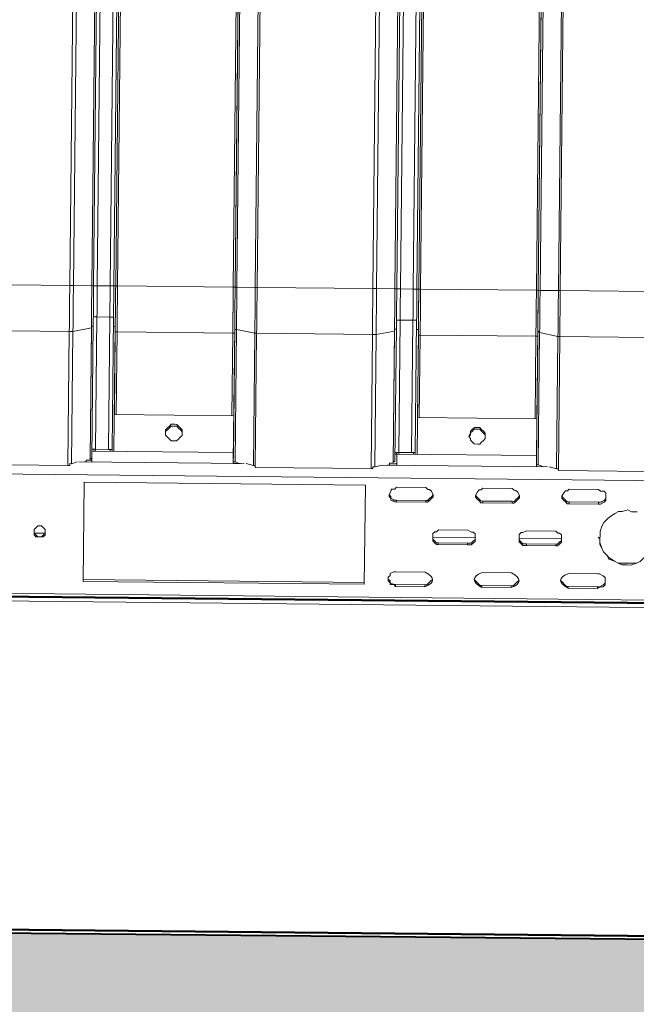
# Model space of a CAD drawing. Header units: metres. Extents: x 779 to 7046, y -512 to 9570.
# Tile 143 of 256: x 2478 to 2478.285, y -218.694 to -218.24. Entities that reach past the tile are written whole.
import ezdxf

# ---------------------------------------------------------------- set-up
doc = ezdxf.new("R2010")
doc.units = ezdxf.units.M
doc.linetypes.add('CIĄGłA', pattern=[0])
doc.layers.add('BK_Beton', color=2, linetype='Continuous', lineweight=15)
doc.layers.add('PDF _Geometria', color=7, linetype='Continuous')

# ---------------------------------------------------------------- blocks, each defined once
blk = doc.blocks.new('DYSTRYBUTOR WAYNE HELIX 4 PRODUKTY')
at = {"layer": 'PDF _Geometria', "lineweight": 9}
for points in [[(264.726, 43.47), (259.384, 43.47), (259.384, -9.872), (264.726, -9.872)], [(272.359, -9.872), (272.359, 43.47)], [(272.443, -9.872), (272.443, 43.47), (273.292, 43.47), (273.292, -9.872)], [(286.351, 29.732), (286.351, -9.872), (286.351, 43.47), (286.351, -9.872), (286.351, 29.732), (286.097, 29.732), (286.097, 31.513), (286.351, 31.513), (286.267, 31.428), (286.267, 29.817), (286.267, 29.732)], [(286.436, -9.872), (286.436, 43.47), (287.284, 43.47), (287.284, -9.872)], [(272.274, -9.872), (272.274, 29.732)], [(272.274, -11.992), (272.274, -11.738), (272.274, -11.483), (272.274, -11.229), (272.274, -10.89), (272.274, -10.635), (272.274, -10.381), (272.274, -10.126), (272.274, -9.872), (272.274, -10.126), (272.274, -10.381), (272.274, -10.635), (272.274, -10.89), (272.274, -11.144), (272.274, -11.483), (272.274, -11.738)], [(272.359, -11.738), (272.359, -11.483), (272.359, -11.314), (272.359, -11.059), (272.359, -10.805), (272.359, -10.55), (272.359, -10.296), (272.359, -10.042), (272.359, -9.872), (272.359, -10.042), (272.359, -10.296), (272.359, -10.55), (272.359, -10.805), (272.359, -11.059), (272.359, -11.229), (272.359, -11.483)], [(286.351, -11.738), (286.351, -11.483), (286.351, -11.229), (286.351, -11.059), (286.351, -10.805), (286.351, -10.55), (286.351, -10.296), (286.351, -10.042), (286.351, -9.872), (286.351, -10.042), (286.351, -10.296), (286.351, -10.55), (286.351, -10.805), (286.351, -11.059), (286.351, -11.314), (286.351, -11.483)], [(280.585, -11.314), (280.585, -17.42), (279.991, -17.42), (279.991, -11.314)], [(264.726, -18.183), (259.384, -18.183), (259.384, -11.992), (264.726, -11.992)], [(292.797, -18.183), (292.797, -11.992), (287.369, -11.992), (287.369, -18.183)], [(269.645, -16.996), (269.475, -16.996), (269.391, -16.911), (269.306, -16.826), (269.221, -16.741), (269.221, -16.656), (269.221, -16.487), (269.306, -16.402), (269.391, -16.317), (269.475, -16.232), (269.645, -16.232), (269.73, -16.232), (269.815, -16.317), (269.899, -16.402), (269.984, -16.487), (269.984, -16.656), (269.984, -16.741), (269.899, -16.826), (269.815, -16.911), (269.73, -16.996)], [(283.638, -16.996), (283.468, -16.996), (283.383, -16.911), (283.298, -16.826), (283.298, -16.741), (283.214, -16.656), (283.298, -16.487), (283.298, -16.402), (283.383, -16.317), (283.468, -16.232), (283.638, -16.232), (283.723, -16.232), (283.807, -16.317), (283.892, -16.402), (283.977, -16.487), (283.977, -16.656), (283.977, -16.741), (283.892, -16.826), (283.807, -16.911), (283.723, -16.996)], [(278.465, -23.526), (278.465, -18.946), (265.49, -18.946), (265.49, -23.526)], [(263.454, -20.981), (263.369, -20.981), (263.285, -21.066), (263.2, -21.151), (263.2, -21.236), (263.2, -21.321), (263.2, -21.405), (263.285, -21.49), (263.369, -21.49), (263.539, -21.49), (263.624, -21.49), (263.709, -21.405), (263.709, -21.321), (263.709, -21.236), (263.709, -21.151), (263.624, -21.066), (263.539, -20.981)], [(281.602, -21.321), (281.602, -21.405), (281.687, -21.49), (281.772, -21.575), (281.857, -21.575), (281.857, -21.66), (283.214, -21.66), (283.214, -21.575), (283.383, -21.575), (283.468, -21.49), (283.553, -21.405), (283.553, -21.321)], [(285.588, -21.321), (285.588, -21.405), (285.673, -21.49), (285.758, -21.575), (285.927, -21.575), (285.927, -21.66), (287.284, -21.66), (287.284, -21.575), (287.369, -21.575), (287.454, -21.49), (287.539, -21.405), (287.539, -21.321)]]:
    blk.add_lwpolyline(points, close=True, dxfattribs=at)
for points in [[(265.744, -17.844), (265.829, -17.844), (265.829, -11.653), (265.829, -11.738), (265.744, -11.738), (265.744, -11.823), (264.896, -11.992), (264.896, -11.738), (264.896, -11.483), (264.896, -11.229), (264.896, -10.89), (264.896, -10.635), (264.896, -10.381), (264.896, -10.126), (264.896, -9.872), (264.896, 43.47), (265.744, 43.47), (265.829, 43.47), (265.829, -9.872), (265.744, -9.872), (265.744, 43.47), (265.744, -9.872), (264.896, -9.872)], [(266.338, 43.47), (265.998, 43.47), (265.998, -9.872)], [(273.376, -9.872), (273.376, 43.47), (278.719, 43.47), (278.719, -9.872), (273.376, -9.872), (273.376, -10.126), (273.376, -10.381), (273.376, -10.635), (273.376, -10.89), (273.376, -11.229), (273.376, -11.483), (273.376, -11.738), (273.376, -11.992), (278.719, -11.992), (278.719, -18.183), (273.376, -18.183), (273.376, -11.992)], [(279.737, -9.872), (279.737, 43.47), (279.822, 43.47), (279.822, -9.872), (279.737, -9.872), (279.737, 43.47), (278.889, 43.47), (278.889, -9.872), (278.889, -10.126), (278.889, -10.381), (278.889, -10.635), (278.889, -10.89), (278.889, -11.229), (278.889, -11.483), (278.889, -11.738), (278.889, -11.992), (279.737, -11.823)], [(280.415, 43.47), (279.991, 43.47), (279.991, -9.872), (280.585, -9.872), (280.585, 37.703)], [(287.369, -9.872), (287.369, 43.47), (292.797, 43.47), (292.797, -9.872), (287.369, -9.872), (287.369, -10.126), (287.369, -10.381), (287.369, -10.635), (287.369, -10.89), (287.369, -11.229), (287.369, -11.483), (287.369, -11.738), (287.369, -11.992)], [(266.592, 37.703), (266.592, -9.872), (266.677, -9.872), (266.762, -9.872)], [(266.762, 36.855), (266.762, -9.872), (266.762, -10.042), (266.762, -10.211), (266.762, -10.381), (266.762, -10.55), (266.762, -10.805), (266.762, -10.974), (266.762, -11.144), (266.762, -11.314)], [(280.754, 36.855), (280.754, -9.872), (280.839, -9.872)], [(266.846, -9.872), (266.846, 29.732), (267.101, 29.732), (267.101, 31.513), (266.846, 31.513), (266.762, 31.513)], [(272.359, 29.732), (272.104, 29.732), (272.104, 31.513), (272.359, 31.513), (272.274, 31.513), (272.274, 31.428), (272.274, 29.817), (272.274, 29.732), (272.359, 29.732), (272.359, -9.872), (272.274, -9.872), (266.931, -9.872), (266.931, -10.126), (266.931, -10.381), (266.931, -10.635), (266.931, -10.89), (266.931, -11.229), (266.931, -11.483), (266.931, -11.738), (266.931, -11.992), (272.274, -11.992), (272.274, -15.808), (272.274, -11.992), (272.359, -11.992)], [(280.754, 31.513), (280.839, 31.513), (281.094, 31.513), (281.094, 29.732), (280.839, 29.732), (280.839, -9.872), (280.839, 29.732), (280.754, 29.732)], [(266.762, -9.872), (266.846, -9.872), (266.846, 29.732), (266.762, 29.732)], [(266.931, 29.732), (266.931, -9.872)], [(280.924, 29.732), (280.924, -9.872), (286.267, -9.872), (286.267, 29.732)], [(264.896, -9.872), (264.811, -9.872), (264.726, -9.872), (264.726, -10.126), (264.726, -10.381), (264.726, -10.635), (264.726, -10.89), (264.726, -11.229), (264.726, -11.483), (264.726, -11.738), (264.726, -11.992), (264.811, -11.992), (264.896, -11.992)], [(265.744, -11.738), (265.744, -11.483), (265.744, -11.314), (265.744, -11.059), (265.744, -10.805), (265.744, -10.55), (265.744, -10.296), (265.744, -10.042), (265.744, -9.872)], [(265.744, -9.872), (265.744, -10.042), (265.744, -10.296), (265.744, -10.55), (265.744, -10.805), (265.744, -11.059), (265.744, -11.314), (265.744, -11.568), (265.744, -11.823)], [(265.744, -9.872), (265.744, -9.872)], [(265.829, -11.653), (265.829, -11.483), (265.829, -11.229), (265.829, -10.974), (265.829, -10.72), (265.829, -10.55), (265.829, -10.296), (265.829, -10.042), (265.829, -9.872), (265.914, -9.872), (265.998, -9.872)], [(266.592, -11.314), (266.592, -11.144), (266.592, -10.89), (266.592, -10.72), (266.592, -10.55), (266.592, -10.381), (266.592, -10.211), (266.592, -10.042), (266.592, -9.872), (265.998, -9.872), (265.998, -10.042), (265.998, -10.211), (265.998, -10.381), (265.998, -10.55), (265.998, -10.72), (265.998, -10.89), (265.998, -11.144), (265.998, -11.314)], [(266.846, -11.738), (266.846, -11.483), (266.846, -11.229), (266.846, -11.059), (266.846, -10.805), (266.846, -10.55), (266.846, -10.296), (266.846, -10.042), (266.846, -9.872)], [(266.931, -9.872), (266.846, -9.872), (266.846, -10.126), (266.846, -10.381), (266.846, -10.635), (266.846, -10.89), (266.846, -11.144), (266.846, -11.483), (266.846, -11.738), (266.846, -11.992), (266.931, -11.992)], [(266.846, -9.872), (266.846, -9.872)], [(272.274, -9.872), (272.274, -9.872)], [(272.359, -9.872), (272.359, -10.042), (272.359, -10.296), (272.359, -10.55), (272.359, -10.72), (272.359, -10.974), (272.359, -11.229), (272.359, -11.483), (272.359, -11.653)], [(272.359, -9.872), (272.359, -9.872)], [(272.359, -9.872), (272.443, -9.872)], [(272.359, -9.872), (272.359, -9.872)], [(272.443, -9.872), (272.443, -10.042), (272.443, -10.296), (272.443, -10.55), (272.443, -10.805), (272.443, -11.059), (272.443, -11.314), (272.443, -11.568), (272.443, -11.823)], [(273.376, -9.872), (273.292, -9.872), (273.292, -10.126), (273.292, -10.381), (273.292, -10.635), (273.292, -10.89), (273.292, -11.229), (273.292, -11.483), (273.292, -11.738), (273.292, -11.992), (273.376, -11.992)], [(278.889, -9.872), (278.804, -9.872), (278.719, -9.872), (278.719, -10.126), (278.719, -10.381), (278.719, -10.635), (278.719, -10.89), (278.719, -11.229), (278.719, -11.483), (278.719, -11.738), (278.719, -11.992), (278.804, -11.992), (278.889, -11.992)], [(278.889, -9.872), (279.737, -9.872), (279.737, -10.042), (279.737, -10.296), (279.737, -10.55), (279.737, -10.805), (279.737, -11.059), (279.737, -11.314), (279.737, -11.568), (279.737, -11.823)], [(279.737, -17.844), (279.822, -17.844), (279.822, -11.653), (279.822, -11.738), (279.737, -11.738), (279.737, -11.823), (279.737, -17.928), (279.737, -11.738), (279.737, -11.483), (279.737, -11.314), (279.737, -11.059), (279.737, -10.805), (279.737, -10.55), (279.737, -10.296), (279.737, -10.042), (279.737, -9.872)], [(279.737, -9.872), (279.737, -9.872)], [(279.822, -11.653), (279.822, -11.483), (279.822, -11.229), (279.822, -10.974), (279.822, -10.72), (279.822, -10.55), (279.822, -10.296), (279.822, -10.042), (279.822, -9.872), (279.906, -9.872), (279.991, -9.872)], [(279.991, -9.872), (279.991, -10.042), (279.991, -10.211), (279.991, -10.381), (279.991, -10.55), (279.991, -10.72), (279.991, -10.89), (279.991, -11.144), (279.991, -11.314)], [(280.754, -9.872), (280.67, -9.872), (280.585, -9.872), (280.585, -10.042), (280.585, -10.211), (280.585, -10.381), (280.585, -10.55), (280.585, -10.72), (280.585, -10.89), (280.585, -11.144), (280.585, -11.314)], [(280.754, -9.872), (280.754, -10.042), (280.754, -10.211), (280.754, -10.381), (280.754, -10.55), (280.754, -10.805), (280.754, -10.974), (280.754, -11.144), (280.754, -11.314)], [(280.839, -11.738), (280.839, -11.483), (280.839, -11.229), (280.839, -11.059), (280.839, -10.805), (280.839, -10.55), (280.839, -10.296), (280.839, -10.042), (280.839, -9.872)], [(280.924, -9.872), (280.839, -9.872), (280.839, -10.126), (280.839, -10.381), (280.839, -10.635), (280.839, -10.89), (280.839, -11.144), (280.839, -11.483), (280.839, -11.738), (280.839, -11.992), (280.924, -11.992)], [(280.839, -9.872), (280.839, -9.872)], [(280.924, -9.872), (280.924, -10.126), (280.924, -10.381), (280.924, -10.635), (280.924, -10.89), (280.924, -11.229), (280.924, -11.483), (280.924, -11.738), (280.924, -11.992)], [(286.351, -9.872), (286.267, -9.872), (286.267, -10.126), (286.267, -10.381), (286.267, -10.635), (286.267, -10.89), (286.267, -11.229), (286.267, -11.483), (286.267, -11.738), (286.267, -11.992), (286.351, -11.992)], [(286.351, -9.872), (286.436, -9.872), (286.436, -10.042), (286.436, -10.296), (286.436, -10.55), (286.436, -10.805), (286.436, -11.059), (286.436, -11.314), (286.436, -11.568), (286.436, -11.823)], [(286.351, -11.992), (286.351, -11.738), (286.351, -11.483), (286.351, -11.144), (286.351, -10.89), (286.351, -10.635), (286.351, -10.381), (286.351, -10.126), (286.351, -9.872), (286.351, -10.042), (286.351, -10.296), (286.351, -10.55), (286.351, -10.72), (286.351, -10.974), (286.351, -11.229), (286.351, -11.483), (286.351, -11.653)], [(286.351, -9.872), (286.351, -9.872)], [(286.351, -9.872), (286.351, -9.872)], [(286.351, -9.872), (286.351, -9.872)], [(287.369, -9.872), (287.284, -9.872), (287.284, -10.126), (287.284, -10.381), (287.284, -10.635), (287.284, -10.89), (287.284, -11.229), (287.284, -11.483), (287.284, -11.738), (287.284, -11.992), (287.369, -11.992)], [(265.829, -11.314), (265.914, -11.314), (265.998, -11.314)], [(266.592, -11.314), (266.592, -17.42), (265.998, -17.42), (265.914, -17.42)], [(266.762, -11.314), (266.677, -11.314), (266.592, -11.314), (265.998, -11.314), (265.998, -17.42), (266.592, -17.42), (266.677, -17.42), (266.762, -17.42)], [(266.762, -11.314), (266.762, -17.42), (266.762, -17.504)], [(279.822, -11.314), (279.906, -11.314), (279.991, -11.314)], [(280.585, -11.314), (280.67, -11.314), (280.754, -11.314)], [(280.754, -11.314), (280.754, -17.42), (280.754, -17.504)], [(265.744, -11.823), (265.744, -17.928), (265.744, -11.738)], [(272.443, -17.928), (272.359, -17.928), (272.359, -11.738), (272.359, -17.504), (265.829, -17.504), (272.359, -17.504)], [(266.846, -17.504), (266.846, -11.738), (266.762, -11.738), (266.762, -11.653)], [(272.359, -17.759), (272.359, -11.653), (272.359, -11.738), (272.359, -11.823), (272.443, -11.823), (273.292, -11.992), (273.292, -18.098), (272.952, -18.013)], [(272.359, -11.738), (272.359, -11.738)], [(280.839, -17.504), (280.839, -11.738), (280.754, -11.738), (280.754, -11.653)], [(286.351, -17.844), (286.351, -18.013), (286.691, -18.013), (286.436, -17.928), (286.436, -11.823), (286.351, -11.738), (286.351, -11.653), (286.351, -17.759)], [(286.351, -17.504), (286.351, -11.738), (286.351, -17.928), (286.436, -17.928)], [(286.351, -11.738), (286.351, -11.738)], [(264.896, -11.992), (264.896, -18.098), (265.15, -18.013)], [(266.846, -11.992), (266.846, -15.808), (272.359, -15.808)], [(266.846, -11.992), (266.846, -11.992)], [(266.931, -11.992), (266.931, -15.808)], [(272.274, -11.992), (272.274, -11.992)], [(272.443, -11.823), (272.443, -17.928), (272.613, -18.013)], [(278.889, -11.992), (278.889, -18.098), (279.228, -18.013), (286.86, -18.013)], [(280.839, -11.992), (280.839, -15.808), (286.351, -15.808), (286.351, -11.992)], [(280.839, -11.992), (280.839, -11.992)], [(280.924, -15.808), (280.924, -11.992), (286.267, -11.992), (286.267, -15.808)], [(286.351, -11.992), (286.351, -11.992)], [(286.436, -11.823), (287.284, -11.992), (287.284, -18.098), (286.945, -18.013)], [(269.221, -16.656), (269.221, -16.572), (269.306, -16.487), (269.391, -16.402), (269.475, -16.317), (269.645, -16.317), (269.73, -16.317), (269.815, -16.402), (269.899, -16.487), (269.984, -16.572), (269.984, -16.656)], [(283.214, -16.656), (283.299, -16.572), (283.299, -16.487), (283.383, -16.402), (283.468, -16.317), (283.638, -16.317), (283.723, -16.317), (283.807, -16.402), (283.892, -16.487), (283.977, -16.572), (283.977, -16.656)], [(265.829, -17.504), (265.829, -18.013), (265.574, -18.013), (265.574, -17.928), (265.744, -17.928), (265.829, -17.928)], [(265.829, -17.42), (265.914, -17.42), (265.998, -17.42)], [(265.829, -17.504), (265.829, -17.504)], [(265.829, -17.504), (265.829, -17.504)], [(265.914, -17.42), (265.914, -17.504)], [(265.998, -17.42), (265.998, -17.504)], [(266.677, -17.42), (266.592, -17.42)], [(266.677, -17.504), (266.677, -17.42)], [(279.906, -17.928), (279.737, -17.928), (279.567, -17.928), (279.567, -18.013), (279.906, -18.013), (279.906, -17.504), (279.906, -17.42)], [(279.822, -17.42), (279.906, -17.42), (279.991, -17.42)], [(279.906, -17.504), (286.351, -17.504), (279.906, -17.504), (279.822, -17.504)], [(279.991, -17.42), (279.906, -17.42)], [(279.906, -17.504), (279.906, -17.504)], [(280.585, -17.42), (279.991, -17.42), (279.991, -17.504)], [(280.585, -17.42), (280.67, -17.42), (280.754, -17.42)], [(280.67, -17.504), (280.67, -17.42), (280.585, -17.42)], [(234.281, -18.607), (234.281, -24.119), (249.546, -24.119), (249.546, -24.034), (251.073, -24.034), (251.073, -24.119), (313.574, -24.119), (313.574, -24.034), (315.1, -24.034), (315.1, -24.119), (391.34, -24.119), (391.34, -24.034), (392.782, -24.034), (392.782, -24.119), (408.894, -24.119), (408.894, -18.607), (234.281, -18.607), (234.281, -18.522), (234.281, -18.437), (234.281, -18.353), (234.281, -18.268), (234.281, -18.183), (234.281, -18.098)], [(264.726, -18.183), (264.811, -18.183), (264.811, -18.098), (264.896, -18.098)], [(272.868, -18.013), (265.235, -18.013)], [(265.49, -18.013), (265.574, -18.013)], [(265.744, -17.928), (265.744, -17.928)], [(272.359, -17.844), (272.359, -18.013), (272.698, -18.013)], [(272.359, -17.844), (272.359, -17.844)], [(272.359, -17.844), (272.359, -17.844)], [(272.698, -18.013), (272.698, -18.013)], [(273.292, -18.098), (273.376, -18.098), (273.376, -18.183)], [(278.719, -18.183), (278.804, -18.183), (278.804, -18.098), (278.889, -18.098)], [(279.482, -18.013), (279.567, -18.013)], [(279.737, -17.928), (279.737, -17.928)], [(286.351, -17.844), (286.351, -17.844)], [(286.351, -17.844), (286.351, -17.844)], [(286.691, -18.013), (286.691, -18.013)], [(287.284, -18.098), (287.369, -18.098), (287.369, -18.183)], [(279.906, -19.031), (279.822, -19.116), (279.652, -19.116), (279.652, -19.201), (279.567, -19.37), (279.567, -19.455), (279.652, -19.54), (279.652, -19.625), (279.822, -19.709), (279.906, -19.709)], [(281.263, -19.031), (279.906, -19.031)], [(281.263, -19.709), (281.348, -19.709), (281.433, -19.625), (281.518, -19.54), (281.602, -19.455), (281.602, -19.37), (281.518, -19.201), (281.433, -19.116), (281.348, -19.116), (281.263, -19.031)], [(283.892, -19.031), (283.807, -19.116), (283.723, -19.116), (283.638, -19.201), (283.553, -19.37), (283.553, -19.455), (283.638, -19.54), (283.723, -19.625), (283.807, -19.709), (283.892, -19.709)], [(285.249, -19.031), (283.892, -19.031)], [(285.249, -19.709), (285.334, -19.709), (285.419, -19.625), (285.503, -19.54), (285.588, -19.455), (285.588, -19.37), (285.503, -19.201), (285.419, -19.116), (285.334, -19.116), (285.249, -19.031)], [(287.878, -19.031), (287.793, -19.116), (287.708, -19.116), (287.624, -19.201), (287.539, -19.37), (287.539, -19.455), (287.624, -19.54), (287.708, -19.625), (287.793, -19.709), (287.878, -19.709)], [(289.235, -19.031), (287.878, -19.031)], [(289.235, -19.709), (289.32, -19.709), (289.489, -19.625), (289.574, -19.54), (289.574, -19.455), (289.574, -19.37), (289.574, -19.201), (289.489, -19.116), (289.32, -19.116), (289.235, -19.031)], [(279.567, -19.37), (279.652, -19.455), (279.652, -19.54), (279.822, -19.625), (279.906, -19.625), (279.906, -19.709), (281.263, -19.709), (281.263, -19.625), (281.348, -19.625), (281.433, -19.54), (281.518, -19.455), (281.602, -19.37)], [(283.553, -19.37), (283.638, -19.455), (283.723, -19.54), (283.807, -19.625), (283.892, -19.625), (283.892, -19.709), (285.249, -19.709), (285.249, -19.625), (285.334, -19.625), (285.419, -19.54), (285.503, -19.455), (285.588, -19.37)], [(287.539, -19.37), (287.624, -19.455), (287.708, -19.54), (287.793, -19.625), (287.878, -19.625), (287.878, -19.709), (289.235, -19.709), (289.235, -19.625), (289.32, -19.625), (289.489, -19.54), (289.574, -19.455), (289.574, -19.37)], [(281.433, -19.625), (279.737, -19.625)], [(281.263, -19.625), (279.906, -19.625)], [(285.419, -19.625), (283.723, -19.625)], [(285.249, -19.625), (283.892, -19.625)], [(289.404, -19.625), (287.708, -19.625)], [(289.235, -19.625), (287.878, -19.625)], [(291.016, -20.049), (290.761, -20.049), (290.592, -19.964), (290.337, -20.049), (290.168, -20.049), (289.998, -20.133), (289.744, -20.303), (289.659, -20.388), (289.489, -20.557), (289.404, -20.727), (289.32, -20.981), (289.32, -21.151), (289.32, -21.321), (289.32, -21.575), (289.404, -21.745), (289.489, -21.914), (289.659, -22.084), (289.744, -22.254), (289.998, -22.338), (290.168, -22.423), (290.337, -22.508), (290.592, -22.508), (290.761, -22.508), (291.016, -22.423)], [(263.2, -21.236), (263.2, -21.321), (263.285, -21.405), (263.369, -21.49), (263.539, -21.49), (263.624, -21.405), (263.709, -21.321), (263.709, -21.236)], [(263.709, -21.321), (263.2, -21.321)], [(283.214, -20.981), (281.857, -20.981), (281.772, -21.066), (281.687, -21.066), (281.602, -21.151), (281.602, -21.236), (281.602, -21.405), (281.602, -21.49), (281.687, -21.575), (281.772, -21.66), (281.857, -21.66)], [(283.214, -21.66), (283.383, -21.66), (283.468, -21.575), (283.553, -21.49), (283.553, -21.405), (283.553, -21.236), (283.553, -21.151), (283.468, -21.066), (283.383, -21.066), (283.214, -20.981)], [(285.927, -20.981), (285.758, -21.066), (285.673, -21.066), (285.588, -21.151), (285.588, -21.236), (285.588, -21.405), (285.588, -21.49), (285.673, -21.575), (285.758, -21.66), (285.927, -21.66)], [(287.284, -20.981), (285.927, -20.981)], [(287.284, -21.66), (287.369, -21.66), (287.454, -21.575), (287.539, -21.49), (287.539, -21.405), (287.539, -21.236), (287.539, -21.151), (287.454, -21.066), (287.369, -21.066), (287.284, -20.981)], [(289.235, -21.236), (289.32, -21.321), (289.32, -21.49), (289.404, -21.745), (289.489, -21.914), (289.659, -22.084), (289.744, -22.169), (289.998, -22.338), (290.168, -22.423), (290.337, -22.423), (290.592, -22.423), (290.761, -22.423), (291.016, -22.423), (291.185, -22.338), (291.355, -22.169), (291.525, -22.084), (291.694, -21.914), (291.779, -21.745), (291.864, -21.49), (291.864, -21.321), (291.864, -21.236)], [(283.214, -21.575), (281.857, -21.575)], [(287.284, -21.575), (285.927, -21.575)], [(279.906, -22.932), (279.822, -22.932), (279.652, -23.017), (279.652, -23.102), (279.567, -23.186), (279.567, -23.356), (279.652, -23.441), (279.652, -23.526), (279.822, -23.526), (279.906, -23.61)], [(281.263, -22.932), (279.906, -22.932)], [(285.249, -22.932), (283.892, -22.932)], [(289.235, -22.932), (287.878, -22.932)], [(289.235, -23.61), (289.32, -23.526), (289.489, -23.526), (289.574, -23.441), (289.574, -23.356), (289.574, -23.186), (289.574, -23.102), (289.489, -23.017), (289.32, -22.932), (289.235, -22.932)], [(278.465, -23.441), (265.49, -23.441)], [(279.567, -23.271), (279.652, -23.356), (279.652, -23.441), (279.822, -23.526), (279.906, -23.526), (279.906, -23.61), (281.263, -23.61), (281.263, -23.526), (281.348, -23.526), (281.433, -23.441), (281.518, -23.356), (281.602, -23.271)], [(281.263, -23.526), (279.906, -23.526)], [(283.553, -23.271), (283.638, -23.356), (283.723, -23.441), (283.807, -23.526), (283.892, -23.526), (283.892, -23.61), (285.249, -23.61), (285.249, -23.526), (285.334, -23.526), (285.419, -23.441), (285.503, -23.356), (285.588, -23.271)], [(285.249, -23.526), (283.892, -23.526)], [(287.539, -23.271), (287.624, -23.356), (287.708, -23.441), (287.793, -23.526), (287.878, -23.526), (287.878, -23.61), (289.235, -23.61), (289.235, -23.526), (289.32, -23.526), (289.489, -23.441), (289.574, -23.356), (289.574, -23.271)], [(289.235, -23.526), (287.878, -23.526)], [(251.073, -24.458), (313.574, -24.458)]]:
    blk.add_lwpolyline(points, dxfattribs=at)
for centre, start_param, end_param in [((275.836, -23.017), 2.798346, 3.501258), ((289.32, -23.526), 5.939939, 6.642851), ((279.822, -23.017), 2.798346, 3.501259), ((293.305, -23.526), 5.939939, 6.642851)]:
    blk.add_ellipse(centre, major_axis=(-5.781, 0.279), ratio=0.170064, start_param=start_param, end_param=end_param, dxfattribs=at)
blk = doc.blocks.new('B-B')
at = {"lineweight": 9, "true_color": 0xed1f24}
h = blk.add_hatch(dxfattribs=at)
h.set_pattern_fill('AR-CONC', color=240, scale=0.005, angle=-34.4488)
h.set_pattern_definition([(15.551222, (-696.3316, 2496.9578), (0.7060955, -0.58100074), [0.09525, -1.04775]), (320.551222, (-696.3316, 2496.9578), (0.3950606, 0.88743875), [0.0762, -0.83820292]), (66.002667, (-696.27275, 2496.90935), (1.10115607, 0.306438), [0.08095004, -0.89045122]), (11.73542, (-696.1879, 2497.1672), (0.9987923, -0.94005267), [0.142875, -1.571625]), (62.18678, (-696.1047, 2497.0889), (1.67866224, 0.3487167), [0.1214251, -1.33567804]), (316.735373, (-696.1879, 2497.1672), (1.67866224, 0.3487167), [0.1142998, -1.25729866]), (346.551222, (-696.1191, 2497.043), (0.33588918, -0.85047388), [0.09525, -1.04775]), (291.551222, (-696.1191, 2497.043), (0.77576706, 0.58463913), [0.0762, -0.8382]), (37.002667, (-696.0911, 2496.97215), (1.11165624, -0.26583475), [0.08095004, -0.8904497]), (3.051222, (-696.3316, 2496.95777), (0.251885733, 0.33989841), [0, -0.82804, 0, -0.8509, 0, -0.841375]), (333.051222, (-696.3316, 2496.95777), (0.558853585, 0.22407151), [0, -0.48514, 0, -0.80899, 0, -0.320675]), (293.051222, (-696.56514, 2497.11797), (0.542859, -0.40711768), [0, -0.3175, 0, -0.9906, 0, -1.31445]), (283.051222, (-696.66986, 2497.1898), (0.6826754, -0.31412309), [0, -0.41275, 0, -0.65786, 0, -0.93345])])
h.paths.add_polyline_path([(23.26948, -99.18079), (21.63274, -88.75523), (20.12813, -78.87522), (18.2933, -68.47841), (16.06114, -55.6023), (14.25534, -45.65292), (13.18712, -39.86331), (11.74928, -30.61485), (10.74801, -24.98274), (15.18557, -54.52442), (18.22626, -73.03347), (21.92975, -93.13492), (24.12453, -104.98977)])
at = {"color": 242, "linetype": 'CIĄGłA', "lineweight": 40, "true_color": 0xcd2027}
blk.add_lwpolyline([(6.5317, 0.67352), (6.70494, -0.34681), (7.84711, -7.80843), (7.69965, -7.83589), (11.74928, -30.61485), (13.18712, -39.86331), (14.25534, -45.65292), (16.06114, -55.6023), (18.2933, -68.47841), (20.12813, -78.87522), (21.63274, -88.75523), (23.26948, -99.18079), (24.42396, -107.23563)], dxfattribs=at)
at = {"layer": 'BK_Beton', "color": 18, "lineweight": 50, "true_color": 0x000000}
blk.add_line((20.12813, -78.87522, -10.04), (18.39529, -69.02599, -10.04), dxfattribs=at)
at = {"layer": 'BK_Beton', "color": 18, "lineweight": 50, "true_color": 0x000000, "elevation": -10.04}
blk.add_lwpolyline([(18.50627, -69.62179), (18.65354, -69.59329), (20.1579, -78.1613), (20.01044, -78.18877)], dxfattribs=at)
at = {"layer": 'BK_Beton', "color": 18, "lineweight": 5, "true_color": 0x000000, "elevation": -10.04}
blk.add_lwpolyline([(20.01045, -78.18877), (20.1579, -78.1613), (18.65354, -69.59329), (18.5063, -69.62178)], dxfattribs=at)
at = {"xscale": 0.01000000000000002, "yscale": 0.01000000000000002, "zscale": 0.01000000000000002, "rotation": 279.9583443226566}
blk.add_blockref('DYSTRYBUTOR WAYNE HELIX 4 PRODUKTY', (19.55454, -73.32212, -10.04), dxfattribs=at)

msp = doc.modelspace()

# ---------------------------------------------------------------- block references
at = {"layer": 'PDF _Geometria', "linetype": 'CIĄGłA', "rotation": 79.44877770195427}
msp.add_blockref('B-B', (2399.71412, -224.03405, 10.04), dxfattribs=at)

doc.saveas('drawing.dxf')
